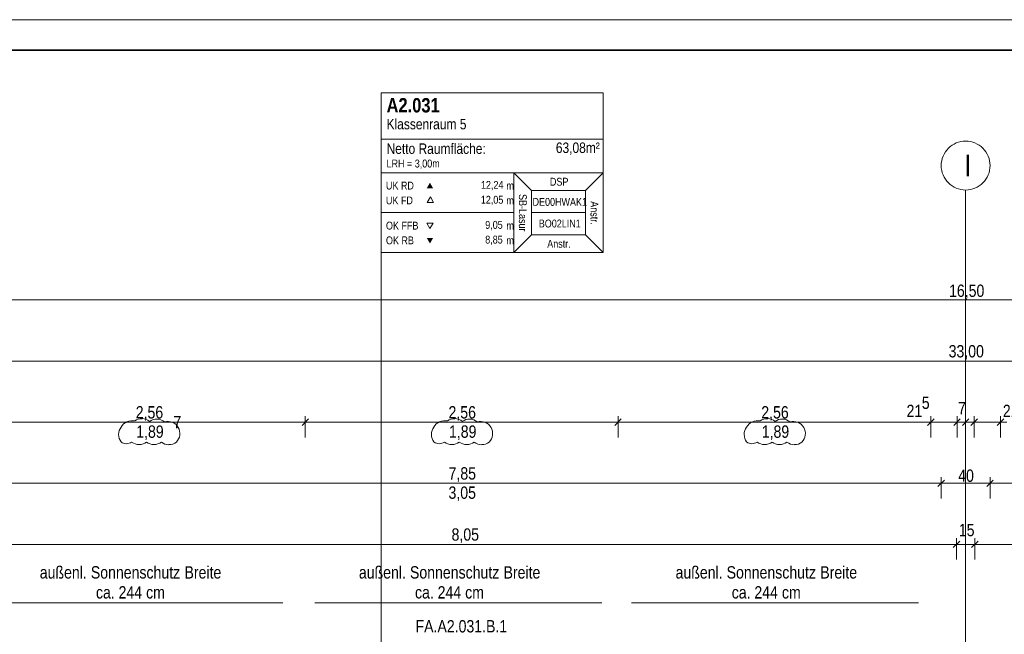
# Model space of a CAD drawing. Extents: x -620 to 300, y 62 to 1112.
# Tile 183 of 200: x -446 to -285, y 1012 to 1112. Entities that reach past the tile are written whole.
import ezdxf
from ezdxf.lldxf.tags import DXFTag

# ---------------------------------------------------------------- set-up
doc = ezdxf.new("R2010")
doc.units = 0
doc.layers.get('0').update_dxf_attribs({"lineweight": 13})
for name, color, linetype, lineweight in [('30 -33 Aussenwände- 8 Sonnenschutz', 7, 'Continuous', 9), ('70 -71 Achsen- 1 Gebäudeachsen', 7, 'STRICHPUNKT2-A06CPVM0L0', 18), ('iwb_Plankopf Rahmen', 7, 'Continuous', 35), ('Keine-A06CPVLYL0', 7, 'Continuous', 9)]:
    doc.layers.add(name, color=color, linetype=linetype, lineweight=lineweight)
for name, color, linetype, lineweight, true_color in [('70 -72 Beschriftung- 1 Beschriftung allgemein', 7, 'Continuous', 9, 0xff6633), ('70 -75 Raumstempel- 1 Raumstempel-A06CPVLWL0', 1, 'Continuous', 50, 0xff0000), ('70 -75 Raumstempel-2 Verweislinie', 3, 'Continuous', 9, 0x00ff00), ('70 -76 Bemaßung- 2 Allgemein', 9, 'Continuous', 5, 0x808080), ('70 -77 Revision- 2 Wolken', 7, 'Continuous', 18, 0x944cff)]:
    doc.layers.add(name, color=color, linetype=linetype, lineweight=lineweight, true_color=true_color)
doc.styles.get("Standard").update_dxf_attribs({"font": 'ARIALN.TTF'})
tags = doc.linetypes.add('STRICHPUNKT2-A06CPVM0L0', pattern=[12.7, 6.35, -3.175, 0, -3.175]).pattern_tags.tags
tags[10:11] = [DXFTag(74, 4), DXFTag(75, 0), DXFTag(340, '0'), DXFTag(46, 0.0), DXFTag(50, 0.0), DXFTag(44, 0.0), DXFTag(45, 0.0)]
tags[8:9] = [DXFTag(74, 4), DXFTag(75, 0), DXFTag(340, '0'), DXFTag(46, 0.0), DXFTag(50, 0.0), DXFTag(44, 0.0), DXFTag(45, 0.0)]
tags[6:7] = [DXFTag(74, 4), DXFTag(75, 0), DXFTag(340, '0'), DXFTag(46, 0.0), DXFTag(50, 0.0), DXFTag(44, 0.0), DXFTag(45, 0.0)]
tags[4:5] = [DXFTag(74, 4), DXFTag(75, 0), DXFTag(340, '0'), DXFTag(46, 0.0), DXFTag(50, 0.0), DXFTag(44, 0.0), DXFTag(45, 0.0)]

# ---------------------------------------------------------------- blocks, each defined once
blk = doc.blocks.new('Referenz-A06CPVM1L0')
at = {"layer": '30 -33 Aussenwände- 8 Sonnenschutz', "color": 0, "linetype": 'Continuous', "ltscale": 0.13}
for p, q in [((-402.97, 1017), (-449.97, 1017)), ((-350.73, 1017), (-397.73, 1017)), ((-298.89, 1017), (-345.89, 1017))]:
    blk.add_line(p, q, dxfattribs=at)
at = {"layer": '70 -71 Achsen- 1 Gebäudeachsen', "color": 0, "linetype": 'STRICHPUNKT2-A06CPVM0L0', "ltscale": 0.18}
blk.add_line((-291.18, 1084.55), (-291.18, 85.11), dxfattribs=at)
at = {"layer": '70 -75 Raumstempel- 1 Raumstempel-A06CPVLWL0', "color": 0, "lineweight": 9}
for p, q in [((-386.83, 1100.46), (-386.83, 1074.32)), ((-350.51, 1100.46), (-386.83, 1100.46)), ((-350.51, 1074.32), (-350.51, 1100.46)), ((-350.51, 1092.86), (-386.83, 1092.86)), ((-386.83, 1087.39), (-365.11, 1087.39)), ((-362.22, 1084.49), (-365.11, 1087.39)), ((-350.51, 1087.39), (-365.11, 1087.39)), ((-365.11, 1087.39), (-365.11, 1074.32)), ((-353.39, 1084.49), (-350.51, 1087.39)), ((-378.8, 1083.42), (-379.32, 1082.52)), ((-378.27, 1082.52), (-378.8, 1083.42)), ((-362.22, 1077.21), (-362.22, 1084.49)), ((-362.22, 1084.49), (-353.39, 1084.49)), ((-353.39, 1077.21), (-353.39, 1084.49)), ((-379.32, 1082.52), (-378.27, 1082.52)), ((-386.83, 1080.85), (-365.11, 1080.85)), ((-353.39, 1080.85), (-362.22, 1080.85)), ((-378.87, 1078.25), (-379.39, 1079.15)), ((-379.39, 1079.15), (-378.35, 1079.15)), ((-378.35, 1079.15), (-378.87, 1078.25)), ((-362.22, 1077.21), (-365.11, 1074.32)), ((-362.22, 1077.21), (-353.39, 1077.21)), ((-353.39, 1077.21), (-350.51, 1074.32)), ((-350.51, 1074.32), (-386.83, 1074.32))]:
    blk.add_line(p, q, dxfattribs=at)
at = {"layer": '70 -75 Raumstempel- 1 Raumstempel-A06CPVLWL0', "color": 0, "lineweight": 0}
for points in [[(-378.35, 1084.84), (-378.87, 1085.75), (-379.39, 1084.84)], [(-378.35, 1076.71), (-378.87, 1075.8), (-379.39, 1076.71)]]:
    blk.add_solid(points, dxfattribs=at)
at = {"layer": '70 -75 Raumstempel-2 Verweislinie', "color": 0, "linetype": 'Continuous', "ltscale": 0.13}
blk.add_line((-386.83, 1074.32), (-386.83, 939.56), dxfattribs=at)
at = {"layer": '70 -76 Bemaßung- 2 Allgemein', "color": 0, "linetype": 'Continuous', "ltscale": 0.13}
for p, q in [((-127.24, 1066.55), (-455.12, 1066.55)), ((37.76, 1056.55), (-539.61, 1056.55)), ((-400.34, 1046.55), (-449.42, 1046.55)), ((-398.28, 1046.55), (-400.34, 1046.55)), ((-400.28, 1046.55), (-398.22, 1046.55)), ((-399.28, 1044.05), (-399.28, 1047.55)), ((-399.28, 1044.05), (-399.28, 1047.55)), ((-349.14, 1046.55), (-398.22, 1046.55)), ((-347.08, 1046.55), (-349.14, 1046.55)), ((-349.08, 1046.55), (-347.02, 1046.55)), ((-348.08, 1044.05), (-348.08, 1047.55)), ((-348.08, 1044.05), (-348.08, 1047.55)), ((-297.94, 1046.55), (-347.02, 1046.55)), ((-297.94, 1046.55), (-299, 1046.55)), ((-295.88, 1046.55), (-297.94, 1046.55)), ((-295.88, 1046.55), (-297.94, 1046.55)), ((-296.88, 1044.05), (-296.88, 1047.55)), ((-296.88, 1044.05), (-296.88, 1047.55)), ((-292.58, 1046.55), (-296.88, 1046.55)), ((-293.64, 1046.55), (-294.7, 1046.55)), ((-291.58, 1046.55), (-293.64, 1046.55)), ((-293.58, 1046.55), (-291.52, 1046.55)), ((-292.24, 1046.55), (-293.3, 1046.55)), ((-292.58, 1044.05), (-292.58, 1047.55)), ((-292.58, 1044.05), (-292.58, 1047.55)), ((-291.18, 1046.55), (-292.58, 1046.55)), ((-290.18, 1046.55), (-292.24, 1046.55)), ((-292.18, 1046.55), (-290.12, 1046.55)), ((-290.84, 1046.55), (-291.9, 1046.55)), ((-291.52, 1046.55), (-290.46, 1046.55)), ((-291.18, 1046.61), (-291.18, 1047.55)), ((-291.18, 1046.61), (-291.18, 1047.55)), ((-289.78, 1046.55), (-291.18, 1046.55)), ((-288.78, 1046.55), (-290.84, 1046.55)), ((-290.78, 1046.55), (-288.72, 1046.55)), ((-290.12, 1046.55), (-289.06, 1046.55)), ((-289.78, 1044.05), (-289.78, 1047.55)), ((-289.78, 1044.05), (-289.78, 1047.55)), ((-285.48, 1046.55), (-289.78, 1046.55)), ((-288.72, 1046.55), (-287.66, 1046.55)), ((-286.48, 1046.55), (-284.42, 1046.55)), ((-286.48, 1046.55), (-284.42, 1046.55)), ((-285.48, 1044.05), (-285.48, 1047.55)), ((-285.48, 1044.05), (-285.48, 1047.55)), ((-296.24, 1036.55), (-451.12, 1036.55)), ((-294.18, 1036.55), (-296.24, 1036.55)), ((-296.18, 1036.55), (-294.12, 1036.55)), ((-295.18, 1034.05), (-295.18, 1037.55)), ((-295.18, 1034.05), (-295.18, 1037.55)), ((-288.24, 1036.55), (-294.12, 1036.55)), ((-286.18, 1036.55), (-288.24, 1036.55)), ((-288.18, 1036.55), (-286.12, 1036.55)), ((-287.18, 1034.05), (-287.18, 1037.55)), ((-287.18, 1034.05), (-287.18, 1037.55)), ((-131.24, 1036.55), (-286.12, 1036.55)), ((-292.68, 1024.05), (-292.68, 1027.55)), ((-292.68, 1024.05), (-292.68, 1027.55)), ((-289.68, 1024.05), (-289.68, 1027.55)), ((-289.68, 1024.05), (-289.68, 1027.55)), ((-293.74, 1026.55), (-452.62, 1026.55)), ((-293.74, 1026.55), (-294.8, 1026.55)), ((-291.68, 1026.55), (-293.74, 1026.55)), ((-291.68, 1026.55), (-293.74, 1026.55)), ((-289.68, 1026.55), (-292.68, 1026.55)), ((-290.68, 1026.55), (-288.62, 1026.55)), ((-290.68, 1026.55), (-288.62, 1026.55)), ((-288.62, 1026.55), (-287.56, 1026.55)), ((-128.74, 1026.55), (-288.62, 1026.55))]:
    blk.add_line(p, q, dxfattribs=at)
at = {"layer": '70 -76 Bemaßung- 2 Allgemein', "color": 0, "linetype": 'Continuous', "lineweight": 20, "ltscale": 0.2}
for p, q in [((-398.75, 1047.08), (-399.81, 1046.02)), ((-399.81, 1046.02), (-398.75, 1047.08)), ((-347.55, 1047.08), (-348.61, 1046.02)), ((-348.61, 1046.02), (-347.55, 1047.08)), ((-296.35, 1047.08), (-297.41, 1046.02)), ((-296.35, 1047.08), (-297.41, 1046.02)), ((-293.11, 1046.02), (-292.05, 1047.08)), ((-292.05, 1047.08), (-293.11, 1046.02)), ((-291.71, 1046.02), (-290.65, 1047.08)), ((-290.65, 1047.08), (-291.71, 1046.02)), ((-290.31, 1046.02), (-289.25, 1047.08)), ((-289.25, 1047.08), (-290.31, 1046.02)), ((-286.01, 1046.02), (-284.95, 1047.08)), ((-286.01, 1046.02), (-284.95, 1047.08)), ((-294.65, 1037.08), (-295.71, 1036.02)), ((-295.71, 1036.02), (-294.65, 1037.08)), ((-286.65, 1037.08), (-287.71, 1036.02)), ((-287.71, 1036.02), (-286.65, 1037.08)), ((-292.15, 1027.08), (-293.21, 1026.02)), ((-292.15, 1027.08), (-293.21, 1026.02)), ((-290.21, 1026.02), (-289.15, 1027.08)), ((-290.21, 1026.02), (-289.15, 1027.08))]:
    blk.add_line(p, q, dxfattribs=at)
at = {"layer": '70 -77 Revision- 2 Wolken', "color": 0, "linetype": 'Continuous', "ltscale": 0.18}
for centre, major_axis in [((-427.65, 1044.77), (-0.84, 1.85)), ((-427.65, 1044.77), (0.44, 1.98)), ((-426.03, 1045.09), (0.06, 2.03)), ((-426.03, 1045.09), (1.27, 1.59)), ((-423.6, 1045.02), (0.06, 2.03)), ((-423.6, 1045.02), (1.27, 1.59)), ((-421.81, 1044.65), (0.77, 1.88)), ((-421.81, 1044.65), (1.74, 1.05)), ((-376.45, 1044.77), (-0.84, 1.85)), ((-376.45, 1044.77), (0.44, 1.98)), ((-374.83, 1045.09), (0.06, 2.03)), ((-374.83, 1045.09), (1.27, 1.59)), ((-372.4, 1045.02), (0.06, 2.03)), ((-372.4, 1045.02), (1.27, 1.59)), ((-370.61, 1044.65), (0.77, 1.88)), ((-370.61, 1044.65), (1.74, 1.05)), ((-325.25, 1044.77), (-0.84, 1.85)), ((-325.25, 1044.77), (0.44, 1.98)), ((-323.63, 1045.09), (0.06, 2.03)), ((-323.63, 1045.09), (1.27, 1.59)), ((-321.2, 1045.02), (0.06, 2.03)), ((-321.2, 1045.02), (1.27, 1.59)), ((-319.41, 1044.65), (0.77, 1.88)), ((-319.41, 1044.65), (1.74, 1.05)), ((-427.8, 1044.53), (-1.63, 1.22)), ((-427.8, 1044.53), (-2.03, 0)), ((-421.84, 1044.69), (2.02, -0.26)), ((-376.6, 1044.53), (-1.63, 1.22)), ((-376.6, 1044.53), (-2.03, 0)), ((-370.64, 1044.69), (2.02, -0.26)), ((-325.4, 1044.53), (-1.63, 1.22)), ((-325.4, 1044.53), (-2.03, 0)), ((-319.44, 1044.69), (2.02, -0.26)), ((-428.56, 1044.46), (-0.87, -1.15)), ((-428.56, 1044.46), (-0.01, -1.44)), ((-426.47, 1044.92), (-1.23, -1.62)), ((-426.47, 1044.92), (-0.01, -2.03)), ((-424.03, 1044.91), (-1.23, -1.62)), ((-424.03, 1044.91), (-0.01, -2.03)), ((-421.59, 1044.9), (-1.23, -1.62)), ((-421.59, 1044.9), (-0.01, -2.03)), ((-421.84, 1044.69), (1.46, -1.42)), ((-377.36, 1044.46), (-0.87, -1.15)), ((-377.36, 1044.46), (-0.01, -1.44)), ((-375.27, 1044.92), (-1.23, -1.62)), ((-375.27, 1044.92), (-0.01, -2.03)), ((-372.83, 1044.91), (-1.23, -1.62)), ((-372.83, 1044.91), (-0.01, -2.03)), ((-370.39, 1044.9), (-1.23, -1.62)), ((-370.39, 1044.9), (-0.01, -2.03)), ((-370.64, 1044.69), (1.46, -1.42)), ((-326.16, 1044.46), (-0.87, -1.15)), ((-326.16, 1044.46), (-0.01, -1.44)), ((-324.07, 1044.92), (-1.23, -1.62)), ((-324.07, 1044.92), (-0.01, -2.03)), ((-321.63, 1044.91), (-1.23, -1.62)), ((-321.63, 1044.91), (-0.01, -2.03)), ((-319.19, 1044.9), (-1.23, -1.62)), ((-319.19, 1044.9), (-0.01, -2.03)), ((-319.44, 1044.69), (1.46, -1.42))]:
    blk.add_ellipse(centre, major_axis=major_axis, ratio=1, start_param=0, end_param=0.643501, dxfattribs=at)
at = {"layer": 'Keine-A06CPVLYL0', "color": 0, "linetype": 'Continuous', "ltscale": 0.13}
for p, q in [((-294.27, 1091.09), (-294, 1091.38)), ((-294, 1091.38), (-293.71, 1091.65)), ((-293.71, 1091.65), (-293.4, 1091.88)), ((-293.4, 1091.88), (-293.06, 1092.08)), ((-293.06, 1092.08), (-292.71, 1092.25)), ((-292.71, 1092.25), (-292.34, 1092.38)), ((-292.34, 1092.38), (-291.96, 1092.48)), ((-291.96, 1092.48), (-291.57, 1092.53)), ((-291.57, 1092.53), (-291.18, 1092.55)), ((-291.18, 1092.55), (-290.78, 1092.53)), ((-290.78, 1092.53), (-290.4, 1092.48)), ((-290.4, 1092.48), (-290.02, 1092.38)), ((-290.02, 1092.38), (-289.65, 1092.25)), ((-289.65, 1092.25), (-289.29, 1092.08)), ((-289.29, 1092.08), (-288.95, 1091.88)), ((-288.95, 1091.88), (-288.64, 1091.65)), ((-288.64, 1091.65), (-288.35, 1091.38)), ((-288.35, 1091.38), (-288.08, 1091.09)), ((-295.1, 1089.33), (-295, 1089.71)), ((-295, 1089.71), (-294.87, 1090.08)), ((-294.87, 1090.08), (-294.7, 1090.44)), ((-294.7, 1090.44), (-294.5, 1090.78)), ((-294.5, 1090.78), (-294.27, 1091.09)), ((-288.08, 1091.09), (-287.85, 1090.78)), ((-287.85, 1090.78), (-287.65, 1090.44)), ((-287.65, 1090.44), (-287.48, 1090.08)), ((-287.48, 1090.08), (-287.35, 1089.71)), ((-287.35, 1089.71), (-287.25, 1089.33)), ((-295.18, 1088.55), (-295.16, 1088.95)), ((-295.16, 1088.16), (-295.18, 1088.55)), ((-295.16, 1088.95), (-295.1, 1089.33)), ((-295.1, 1087.77), (-295.16, 1088.16)), ((-287.25, 1089.33), (-287.2, 1088.95)), ((-287.2, 1088.16), (-287.25, 1087.77)), ((-287.2, 1088.95), (-287.18, 1088.55)), ((-287.18, 1088.55), (-287.2, 1088.16)), ((-295, 1087.39), (-295.1, 1087.77)), ((-294.87, 1087.02), (-295, 1087.39)), ((-294.7, 1086.67), (-294.87, 1087.02)), ((-294.5, 1086.33), (-294.7, 1086.67)), ((-287.65, 1086.67), (-287.85, 1086.33)), ((-287.48, 1087.02), (-287.65, 1086.67)), ((-287.35, 1087.39), (-287.48, 1087.02)), ((-287.25, 1087.77), (-287.35, 1087.39)), ((-294.27, 1086.02), (-294.5, 1086.33)), ((-294, 1085.73), (-294.27, 1086.02)), ((-293.71, 1085.46), (-294, 1085.73)), ((-293.4, 1085.23), (-293.71, 1085.46)), ((-293.06, 1085.03), (-293.4, 1085.23)), ((-292.71, 1084.86), (-293.06, 1085.03)), ((-292.34, 1084.73), (-292.71, 1084.86)), ((-289.65, 1084.86), (-290.02, 1084.73)), ((-289.29, 1085.03), (-289.65, 1084.86)), ((-288.95, 1085.23), (-289.29, 1085.03)), ((-288.64, 1085.46), (-288.95, 1085.23)), ((-288.35, 1085.73), (-288.64, 1085.46)), ((-288.08, 1086.02), (-288.35, 1085.73)), ((-287.85, 1086.33), (-288.08, 1086.02)), ((-291.96, 1084.63), (-292.34, 1084.73)), ((-291.57, 1084.57), (-291.96, 1084.63)), ((-291.18, 1084.55), (-291.57, 1084.57)), ((-290.78, 1084.57), (-291.18, 1084.55)), ((-290.4, 1084.63), (-290.78, 1084.57)), ((-290.02, 1084.73), (-290.4, 1084.63))]:
    blk.add_line(p, q, dxfattribs=at)
at = {"layer": '30 -33 Aussenwände- 8 Sonnenschutz', "color": 0, "linetype": 'Continuous', "ltscale": 0.13, "char_height": 2.0138, "attachment_point": 1}
for s, insert in [('{\\fArial Narrow;außenl.}', (-442.74, 1022.97)), ('{\\fArial Narrow;Sonnenschutz}', (-434.38, 1022.97)), ('{\\fArial Narrow;Breite}', (-419.05, 1022.97)), ('{\\fArial Narrow;außenl.}', (-390.5, 1022.97)), ('{\\fArial Narrow;Sonnenschutz}', (-382.14, 1022.97)), ('{\\fArial Narrow;Breite}', (-366.82, 1022.97)), ('{\\fArial Narrow;außenl.}', (-338.66, 1022.97)), ('{\\fArial Narrow;Sonnenschutz}', (-330.3, 1022.97)), ('{\\fArial Narrow;Breite}', (-314.97, 1022.97)), ('{\\fArial Narrow;ca.}', (-433.54, 1019.7)), ('{\\fArial Narrow;244}', (-429.84, 1019.7)), ('{\\fArial Narrow;cm}', (-425.33, 1019.7)), ('{\\fArial Narrow;ca.}', (-381.31, 1019.7)), ('{\\fArial Narrow;244}', (-377.61, 1019.7)), ('{\\fArial Narrow;cm}', (-373.1, 1019.7)), ('{\\fArial Narrow;ca.}', (-329.46, 1019.7)), ('{\\fArial Narrow;244}', (-325.76, 1019.7)), ('{\\fArial Narrow;cm}', (-321.25, 1019.7))]:
    blk.add_mtext(s, dxfattribs=dict(at, insert=insert))
at = {"layer": '70 -72 Beschriftung- 1 Beschriftung allgemein', "color": 0, "linetype": 'Continuous', "ltscale": 0.13, "insert": (-381.23, 1014.15), "char_height": 2.0138, "attachment_point": 1}
blk.add_mtext('{\\fArial Narrow;FA.A2.031.B.1}', dxfattribs=at)
at = {"layer": '70 -75 Raumstempel- 1 Raumstempel-A06CPVLWL0', "color": 0, "linetype": 'Continuous', "ltscale": 0.5, "attachment_point": 1}
for s, insert, char_height, rotation in [('{\\fArial Narrow|b1|i0;A2.031}', (-385.97, 1099.6), 2.3536, 0), ('{\\fArial Narrow;Klassenraum 5}', (-385.97, 1096.2), 1.7117, 0), ('{\\fArial Narrow;Netto Raumfläche:}', (-385.97, 1092.18), 1.7117, 0), ('{\\fArial Narrow;63,08m²}', (-358.26, 1092.33), 1.7117, 0), ('{\\fArial Narrow;LRH = 3,00m}', (-385.97, 1089.53), 1.2838, 0), ('{\\fArial Narrow;DSP}', (-359.23, 1086.55), 1.2838, 0), ('{\\fArial Narrow;UK RD}', (-386.07, 1085.92), 1.2838, 0), ('{\\fArial Narrow;12,24}', (-370.52, 1086.03), 1.2838, 0), ('{\\fArial Narrow;m}', (-366.35, 1085.91), 1.2838, 0), ('{\\fArial Narrow;UK FD}', (-386.07, 1083.49), 1.2838, 0), ('{\\fArial Narrow;12,05}', (-370.54, 1083.6), 1.2838, 0), ('{\\fArial Narrow;m}', (-366.35, 1083.48), 1.2838, 0), ('{\\fArial Narrow;SB-Lasur}', (-363.02, 1083.89), 1.2838, 270), ('{\\fArial Narrow;DE00HWAK1}', (-362.07, 1083.25), 1.2838, 0), ('{\\fArial Narrow;Anstr.}', (-351.3, 1082.71), 1.2838, 270), ('{\\fArial Narrow;OK FFB}', (-386.07, 1079.37), 1.2838, 0), ('{\\fArial Narrow;9,05}', (-369.82, 1079.49), 1.2838, 0), ('{\\fArial Narrow;m}', (-366.35, 1079.37), 1.2838, 0), ('{\\fArial Narrow;BO02LIN1}', (-361.05, 1079.71), 1.2838, 0), ('{\\fArial Narrow;OK RB}', (-386.07, 1076.95), 1.2838, 0), ('{\\fArial Narrow;8,85}', (-369.82, 1077.08), 1.2838, 0), ('{\\fArial Narrow;m}', (-366.35, 1076.95), 1.2838, 0), ('{\\fArial Narrow;Anstr.}', (-359.67, 1076.39), 1.2838, 0)]:
    blk.add_mtext(s, dxfattribs=dict(at, insert=insert, char_height=char_height, rotation=rotation))
at = {"layer": '70 -76 Bemaßung- 2 Allgemein', "color": 0, "linetype": 'Continuous', "ltscale": 0.13, "char_height": 2.0138, "attachment_point": 1}
for s, insert in [('{\\fArial Narrow;16,50}', (-293.89, 1069.07)), ('{\\fArial Narrow;33,00}', (-293.96, 1059.17)), ('{\\fArial Narrow;21}', (-300.85, 1049.4)), ('{\\fArial Narrow;5}', (-298.35, 1050.74)), ('{\\fArial Narrow;7}', (-292.41, 1049.87)), ('{\\fArial Narrow;21}', (-285.09, 1049.4)), ('{\\fArial Narrow;2,56}', (-427.03, 1049.17)), ('{\\fArial Narrow;2,56}', (-375.83, 1049.17)), ('{\\fArial Narrow;2,56}', (-324.63, 1049.17)), ('{\\fArial Narrow;7}', (-420.87, 1047.56)), ('{\\fArial Narrow;1,89}', (-426.95, 1046.01)), ('{\\fArial Narrow;1,89}', (-375.75, 1046.01)), ('{\\fArial Narrow;1,89}', (-324.55, 1046.01)), ('{\\fArial Narrow;7,85}', (-375.82, 1039.17)), ('{\\fArial Narrow;40}', (-292.39, 1038.8)), ('{\\fArial Narrow;3,05}', (-375.83, 1036.02)), ('{\\fArial Narrow;8,05}', (-375.33, 1029.17)), ('{\\fArial Narrow;15}', (-292.29, 1029.9))]:
    blk.add_mtext(s, dxfattribs=dict(at, insert=insert))
at = {"layer": 'Keine-A06CPVLYL0', "color": 0, "linetype": 'Continuous', "ltscale": 0.13, "insert": (-291.37, 1090.32), "char_height": 3.5241, "attachment_point": 1}
blk.add_mtext('{\\fArial Narrow;I}', dxfattribs=at)

msp = doc.modelspace()

# ---------------------------------------------------------------- linework, layer by layer
at = {"layer": 'iwb_Plankopf Rahmen', "color": 8, "lineweight": 13, "ltscale": 0.13, "true_color": 0x808080}
msp.add_lwpolyline([(300.35, 62.43), (-619.65, 62.43), (-619.65, 1112.43), (300.35, 1112.43), (300.35, 62.43)], close=True, dxfattribs=at)
at = {"layer": 'iwb_Plankopf Rahmen', "ltscale": 0.35}
msp.add_lwpolyline([(-599.65, 67.43), (-599.65, 1107.43), (295.35, 1107.43), (295.35, 67.43), (-599.65, 67.43)], close=True, dxfattribs=at)

# ---------------------------------------------------------------- block references
at = {"color": 8, "lineweight": 13, "ltscale": 0.13, "true_color": 0x808080}
msp.add_blockref('Referenz-A06CPVM1L0', (0, 0), dxfattribs=at)

doc.saveas('drawing.dxf')
